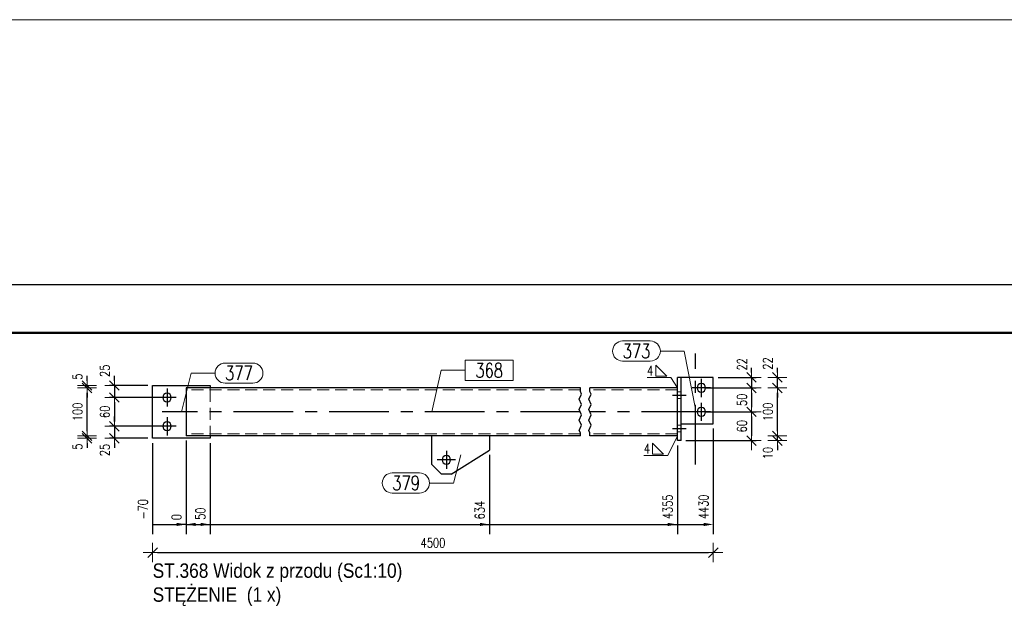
# Model space of a CAD drawing. Header units: millimetres. Extents: x -1005 to 207, y 18226 to 18896.
# Tile 46 of 50: x -284 to -79, y 18753 to 18875. Entities that reach past the tile are written whole.
import ezdxf

# ---------------------------------------------------------------- set-up
doc = ezdxf.new("R2010")
doc.units = ezdxf.units.MM
doc.header["$LTSCALE"] = 10
doc.linetypes.add('HIDDEN', pattern=[0.375, 0.25, -0.125])
doc.linetypes.add('MITTE', pattern=[2, 1.25, -0.25, 0.25, -0.25])
doc.layers.get('Defpoints').update_dxf_attribs({"color": 1})
doc.layers.add('_FORMATKA', color=8, linetype='Continuous', plot=False)
for name, color, linetype, lineweight in [('_RAMKA', 7, 'Continuous', 35), ('PS_DIM', 4, 'Continuous', 13), ('PS_Hidden', 2, 'HIDDEN', 9), ('PS_Pos', 1, 'Continuous', 15), ('PS_Shape', 161, 'Continuous', 30), ('PS_SOLID', 7, 'Continuous', 30), ('PS_TEXT', 3, 'Continuous', 18), ('PS_Weld', 1, 'Continuous', 9)]:
    doc.layers.add(name, color=color, linetype=linetype, lineweight=lineweight)
doc.layers.add('PS_Mid', color=5, linetype='MITTE')
doc.styles.add('gil', font='txt', dxfattribs={"width": 0.9})
doc.styles.add('simplex', font='simplex.shx', dxfattribs={"width": 0.75})
doc.dimstyles.new('1_10_GŁ_DS1-LS10', dxfattribs={"dimtxt": 2, "dimasz": 2, "dimexe": 2, "dimexo": 1, "dimgap": 1, "dimtad": 1, "dimjust": 4, "dimdec": 0, "dimlfac": 10, "dimtxsty": 'simplex', "dimblk1": 'NONE', "dimsah": 1, "dimcen": 2, "dimclrd": 256, "dimclre": 256, "dimclrt": 3, "dimadec": 1, "dimazin": 0, "dimtfac": 1, "dimtdec": 0, "dimtmove": 2, "dimatfit": 3, "dimfxl": 1, "dimarcsym": 0})
doc.dimstyles.new('1_10_PRZ', dxfattribs={"dimtxt": 2, "dimasz": 1, "dimexe": 2, "dimexo": 5, "dimgap": 1, "dimtad": 1, "dimdec": 0, "dimlfac": 10, "dimtxsty": 'simplex', "dimblk": 'dimznak', "dimcen": 2, "dimse1": 1, "dimse2": 1, "dimclrt": 3, "dimadec": 1, "dimazin": 0, "dimtfac": 1, "dimtdec": 0, "dimtix": 1, "dimtmove": 2, "dimatfit": 3, "dimldrblk": 'dim-grot', "dimfxl": 1, "dimarcsym": 0})
doc.dimstyles.new('1_10_PRZ_DS1-LS10', dxfattribs={"dimtxt": 2, "dimasz": 1, "dimexe": 2, "dimexo": 5, "dimgap": 1, "dimtad": 1, "dimdec": 0, "dimlfac": 10, "dimtxsty": 'simplex', "dimblk": 'dimznak', "dimcen": 2, "dimse1": 1, "dimse2": 1, "dimclrt": 3, "dimadec": 1, "dimazin": 0, "dimtfac": 1, "dimtdec": 0, "dimtix": 1, "dimtmove": 2, "dimatfit": 3, "dimldrblk": 'dim-grot', "dimfxl": 1, "dimarcsym": 0})
doc.dimstyles.new('1_10_SC', dxfattribs={"dimtxt": 2, "dimasz": 1, "dimexe": 1, "dimexo": 1, "dimgap": 1, "dimtad": 1, "dimdec": 0, "dimlfac": 10, "dimtxsty": 'simplex', "dimblk": 'dimznak', "dimcen": 2, "dimclrd": 256, "dimclre": 256, "dimclrt": 3, "dimadec": 1, "dimazin": 0, "dimtfac": 1, "dimtdec": 0, "dimtix": 1, "dimtmove": 2, "dimatfit": 3, "dimldrblk": 'dim-grot', "dimfxl": 1, "dimarcsym": 0})

# ---------------------------------------------------------------- blocks, each defined once
blk = doc.blocks.new('dimznak')
at = {"color": 0}
for points in [[(0, 2), (0, -2)], [(-2, 0), (2, 0)]]:
    blk.add_lwpolyline(points, dxfattribs=at)
at = {"color": 2}
blk.add_lwpolyline([(1, 1), (-1, -1)], dxfattribs=at)
blk = doc.blocks.new('*D1455')
at = {"layer": 'Defpoints', "color": 0, "transparency": 16777216}
for p in [(-256.47, 18798.91), (-264.47, 18796.41), (-253.47, 18796.41)]:
    blk.add_point(p, dxfattribs=at)
at = {"layer": 'PS_DIM', "lineweight": -2, "transparency": 16777216}
for p, q in [((-264.47, 18799.91), (-264.47, 18800.91)), ((-257.47, 18798.91), (-265.47, 18798.91)), ((-264.47, 18798.91), (-264.47, 18796.41)), ((-254.47, 18796.41), (-265.47, 18796.41)), ((-264.47, 18795.41), (-264.47, 18794.41))]:
    blk.add_line(p, q, dxfattribs=at)
for p, rotation in [((-264.47, 18798.91), 270), ((-264.47, 18796.41), 90)]:
    blk.add_blockref('dimznak', p, dxfattribs=dict(at, rotation=rotation))
at = {"layer": 'PS_DIM', "color": 3, "transparency": 16777216, "insert": (-266.47, 18801.98), "char_height": 2, "attachment_point": 5, "rotation": 90, "style": 'simplex'}
blk.add_mtext('25', dxfattribs=at)
blk = doc.blocks.new('dim-grot')
blk.add_hatch(color=256).paths.add_polyline_path([(0, 0), (-2, 0.5), (-2, -0.5)])
blk.add_lwpolyline([(0, 0), (-2, 0.5), (-2, -0.5), (0, 0)])
blk = doc.blocks.new('*D1456')
at = {"layer": 'Defpoints', "color": 0, "transparency": 16777216}
for p in [(-253.47, 18796.41), (-264.47, 18790.41), (-252.94, 18790.41)]:
    blk.add_point(p, dxfattribs=at)
at = {"layer": 'PS_DIM', "lineweight": -2, "transparency": 16777216}
for p, q in [((-254.47, 18796.41), (-265.47, 18796.41)), ((-264.47, 18795.41), (-264.47, 18791.41)), ((-253.94, 18790.41), (-265.47, 18790.41))]:
    blk.add_line(p, q, dxfattribs=at)
for p, rotation in [((-264.47, 18796.41), 90), ((-264.47, 18790.41), 270)]:
    blk.add_blockref('dimznak', p, dxfattribs=dict(at, rotation=rotation))
at = {"layer": 'PS_DIM', "color": 3, "transparency": 16777216, "insert": (-266.47, 18793.41), "char_height": 2, "attachment_point": 5, "rotation": 90, "style": 'simplex'}
blk.add_mtext('60', dxfattribs=at)
blk = doc.blocks.new('*D1457')
at = {"layer": 'Defpoints', "color": 0, "transparency": 16777216}
for p in [(-252.94, 18790.41), (-264.47, 18787.91), (-256.47, 18787.91)]:
    blk.add_point(p, dxfattribs=at)
at = {"layer": 'PS_DIM', "lineweight": -2, "transparency": 16777216}
for p, q in [((-264.47, 18791.41), (-264.47, 18792.41)), ((-253.94, 18790.41), (-265.47, 18790.41)), ((-264.47, 18790.41), (-264.47, 18787.91)), ((-257.47, 18787.91), (-265.47, 18787.91)), ((-264.47, 18786.91), (-264.47, 18785.91))]:
    blk.add_line(p, q, dxfattribs=at)
for p, rotation in [((-264.47, 18790.41), 270), ((-264.47, 18787.91), 90)]:
    blk.add_blockref('dimznak', p, dxfattribs=dict(at, rotation=rotation))
at = {"layer": 'PS_DIM', "color": 3, "transparency": 16777216, "insert": (-266.47, 18785.43), "char_height": 2, "attachment_point": 5, "rotation": 90, "style": 'simplex'}
blk.add_mtext('25', dxfattribs=at)
blk = doc.blocks.new('*D1458')
at = {"layer": 'Defpoints', "color": 0, "transparency": 16777216}
for p in [(-270.17, 18788.41), (-249.47, 18788.41), (-244.47, 18787.91)]:
    blk.add_point(p, dxfattribs=at)
at = {"layer": 'PS_DIM', "color": 0, "lineweight": -2, "transparency": 16777216}
for p, q in [((-270.17, 18789.41), (-270.17, 18790.41)), ((-270.17, 18787.91), (-270.17, 18788.41)), ((-270.17, 18786.91), (-270.17, 18785.91))]:
    blk.add_line(p, q, dxfattribs=at)
for p, rotation in [((-270.17, 18788.41), 270), ((-270.17, 18787.91), 90)]:
    blk.add_blockref('dimznak', p, dxfattribs=dict(at, rotation=rotation))
at = {"layer": 'PS_DIM', "color": 3, "transparency": 16777216, "insert": (-272.17, 18786.13), "char_height": 2, "attachment_point": 5, "rotation": 90, "style": 'simplex'}
blk.add_mtext('5', dxfattribs=at)
blk = doc.blocks.new('*D1459')
at = {"layer": 'Defpoints', "color": 0, "transparency": 16777216}
for p in [(-270.17, 18798.41), (-249.47, 18798.41), (-249.47, 18788.41)]:
    blk.add_point(p, dxfattribs=at)
at = {"layer": 'PS_DIM', "color": 0, "lineweight": -2, "transparency": 16777216}
blk.add_line((-270.17, 18789.41), (-270.17, 18797.41), dxfattribs=at)
for p, rotation in [((-270.17, 18798.41), 90), ((-270.17, 18788.41), 270)]:
    blk.add_blockref('dimznak', p, dxfattribs=dict(at, rotation=rotation))
at = {"layer": 'PS_DIM', "color": 3, "transparency": 16777216, "insert": (-272.17, 18793.41), "char_height": 2, "attachment_point": 5, "rotation": 90, "style": 'simplex'}
blk.add_mtext('100', dxfattribs=at)
blk = doc.blocks.new('*D1460')
at = {"layer": 'Defpoints', "color": 0, "transparency": 16777216}
for p in [(-270.17, 18798.91), (-256.47, 18798.91), (-249.47, 18798.41)]:
    blk.add_point(p, dxfattribs=at)
at = {"layer": 'PS_DIM', "color": 0, "lineweight": -2, "transparency": 16777216}
for p, q in [((-270.17, 18799.91), (-270.17, 18800.91)), ((-270.17, 18798.41), (-270.17, 18798.91)), ((-270.17, 18797.41), (-270.17, 18796.41))]:
    blk.add_line(p, q, dxfattribs=at)
for p, rotation in [((-270.17, 18798.91), 270), ((-270.17, 18798.41), 90)]:
    blk.add_blockref('dimznak', p, dxfattribs=dict(at, rotation=rotation))
at = {"layer": 'PS_DIM', "color": 3, "transparency": 16777216, "insert": (-272.17, 18800.76), "char_height": 2, "attachment_point": 5, "rotation": 90, "style": 'simplex'}
blk.add_mtext('5', dxfattribs=at)
blk = doc.blocks.new('*D1467')
at = {"layer": 'Defpoints', "color": 0, "transparency": 16777216}
for p in [(-256.47, 18787.91), (-249.47, 18788.41), (-249.47, 18769.91)]:
    blk.add_point(p, dxfattribs=at)
at = {"layer": 'PS_DIM', "lineweight": -2, "transparency": 16777216}
for p, q in [((-249.47, 18787.41), (-249.47, 18767.91)), ((-256.47, 18786.91), (-256.47, 18767.91)), ((-256.47, 18769.91), (-251.47, 18769.91))]:
    blk.add_line(p, q, dxfattribs=at)
at = {"layer": 'PS_DIM', "transparency": 16777216}
blk.add_solid([(-251.47, 18770.25), (-251.47, 18769.58), (-249.47, 18769.91)], dxfattribs=at)
at = {"layer": 'PS_DIM', "color": 3, "transparency": 16777216, "insert": (-258.49, 18773.08), "char_height": 2, "attachment_point": 5, "rotation": 90, "style": 'simplex'}
blk.add_mtext('-70', dxfattribs=at)
blk = doc.blocks.new('_None')
blk = doc.blocks.new('*D1468')
at = {"layer": 'Defpoints', "color": 0, "transparency": 16777216}
for p in [(-249.47, 18788.41), (-249.47, 18788.41), (-249.47, 18769.91)]:
    blk.add_point(p, dxfattribs=at)
at = {"layer": 'PS_DIM', "lineweight": -2, "transparency": 16777216}
for p, q in [((-249.47, 18787.41), (-249.47, 18767.91)), ((-249.47, 18787.41), (-249.47, 18767.91)), ((-249.47, 18769.91), (-251.47, 18769.91)), ((-247.47, 18769.91), (-245.47, 18769.91))]:
    blk.add_line(p, q, dxfattribs=at)
at = {"layer": 'PS_DIM', "transparency": 16777216}
blk.add_solid([(-247.47, 18770.25), (-247.47, 18769.58), (-249.47, 18769.91)], dxfattribs=at)
at = {"layer": 'PS_DIM', "color": 3, "transparency": 16777216, "insert": (-251.49, 18771.43), "char_height": 2, "attachment_point": 5, "rotation": 90, "style": 'simplex'}
blk.add_mtext('0', dxfattribs=at)
blk = doc.blocks.new('*D1469')
at = {"layer": 'Defpoints', "color": 0, "transparency": 16777216}
for p in [(-249.47, 18788.41), (-244.47, 18787.91), (-244.47, 18769.91)]:
    blk.add_point(p, dxfattribs=at)
at = {"layer": 'PS_DIM', "lineweight": -2, "transparency": 16777216}
for p, q in [((-249.47, 18787.41), (-249.47, 18767.91)), ((-244.47, 18786.91), (-244.47, 18767.91)), ((-249.47, 18769.91), (-246.47, 18769.91))]:
    blk.add_line(p, q, dxfattribs=at)
at = {"layer": 'PS_DIM', "transparency": 16777216}
blk.add_solid([(-246.47, 18770.25), (-246.47, 18769.58), (-244.47, 18769.91)], dxfattribs=at)
at = {"layer": 'PS_DIM', "color": 3, "transparency": 16777216, "insert": (-246.49, 18772.15), "char_height": 2, "attachment_point": 5, "rotation": 90, "style": 'simplex'}
blk.add_mtext('50', dxfattribs=at)
blk = doc.blocks.new('*D1470')
at = {"layer": 'Defpoints', "color": 0, "transparency": 16777216}
for p in [(-249.47, 18788.41), (-186.11, 18785.41), (-186.11, 18769.91)]:
    blk.add_point(p, dxfattribs=at)
at = {"layer": 'PS_DIM', "lineweight": -2, "transparency": 16777216}
for p, q in [((-249.47, 18787.41), (-249.47, 18767.91)), ((-186.11, 18784.41), (-186.11, 18767.91)), ((-249.47, 18769.91), (-188.11, 18769.91))]:
    blk.add_line(p, q, dxfattribs=at)
at = {"layer": 'PS_DIM', "transparency": 16777216}
blk.add_solid([(-188.11, 18770.25), (-188.11, 18769.58), (-186.11, 18769.91)], dxfattribs=at)
at = {"layer": 'PS_DIM', "color": 3, "transparency": 16777216, "insert": (-188.13, 18772.9), "char_height": 2, "attachment_point": 5, "rotation": 90, "style": 'simplex'}
blk.add_mtext('634', dxfattribs=at)
blk = doc.blocks.new('*D1471')
at = {"layer": 'Defpoints', "color": 0, "transparency": 16777216}
for p in [(-249.47, 18788.41), (-146.85, 18787.41), (-146.85, 18769.91)]:
    blk.add_point(p, dxfattribs=at)
at = {"layer": 'PS_DIM', "lineweight": -2, "transparency": 16777216}
for p, q in [((-249.47, 18787.41), (-249.47, 18767.91)), ((-146.85, 18786.41), (-146.85, 18767.91)), ((-249.47, 18769.91), (-148.85, 18769.91))]:
    blk.add_line(p, q, dxfattribs=at)
at = {"layer": 'PS_DIM', "transparency": 16777216}
blk.add_solid([(-148.85, 18770.25), (-148.85, 18769.58), (-146.85, 18769.91)], dxfattribs=at)
at = {"layer": 'PS_DIM', "color": 3, "transparency": 16777216, "insert": (-148.87, 18773.58), "char_height": 2, "attachment_point": 5, "rotation": 90, "style": 'simplex'}
blk.add_mtext('4355', dxfattribs=at)
blk = doc.blocks.new('*D1472')
at = {"layer": 'Defpoints', "color": 0, "transparency": 16777216}
for p in [(-139.35, 18790.91), (-249.47, 18788.41), (-139.35, 18769.91)]:
    blk.add_point(p, dxfattribs=at)
at = {"layer": 'PS_DIM', "lineweight": -2, "transparency": 16777216}
for p, q in [((-139.35, 18789.91), (-139.35, 18767.91)), ((-249.47, 18787.41), (-249.47, 18767.91)), ((-249.47, 18769.91), (-141.35, 18769.91))]:
    blk.add_line(p, q, dxfattribs=at)
at = {"layer": 'PS_DIM', "transparency": 16777216}
blk.add_solid([(-141.35, 18770.25), (-141.35, 18769.58), (-139.35, 18769.91)], dxfattribs=at)
at = {"layer": 'PS_DIM', "color": 3, "transparency": 16777216, "insert": (-141.37, 18773.58), "char_height": 2, "attachment_point": 5, "rotation": 90, "style": 'simplex'}
blk.add_mtext('4430', dxfattribs=at)
blk = doc.blocks.new('*D1473')
at = {"layer": 'Defpoints', "color": 0, "transparency": 16777216}
for p in [(-139.35, 18800.61), (-141.85, 18798.41), (-131.35, 18798.41)]:
    blk.add_point(p, dxfattribs=at)
at = {"layer": 'PS_DIM', "lineweight": -2, "transparency": 16777216}
for p, q in [((-131.35, 18801.61), (-131.35, 18802.61)), ((-138.35, 18800.61), (-130.35, 18800.61)), ((-131.35, 18800.61), (-131.35, 18798.41)), ((-140.85, 18798.41), (-130.35, 18798.41)), ((-131.35, 18797.41), (-131.35, 18796.41))]:
    blk.add_line(p, q, dxfattribs=at)
for p, rotation in [((-131.35, 18800.61), 270), ((-131.35, 18798.41), 90)]:
    blk.add_blockref('dimznak', p, dxfattribs=dict(at, rotation=rotation))
at = {"layer": 'PS_DIM', "color": 3, "transparency": 16777216, "insert": (-133.35, 18803.33), "char_height": 2, "attachment_point": 5, "rotation": 90, "style": 'simplex'}
blk.add_mtext('22', dxfattribs=at)
blk = doc.blocks.new('*D1474')
at = {"layer": 'Defpoints', "color": 0, "transparency": 16777216}
for p in [(-141.85, 18798.41), (-141.85, 18793.41), (-131.35, 18793.41)]:
    blk.add_point(p, dxfattribs=at)
at = {"layer": 'PS_DIM', "lineweight": -2, "transparency": 16777216}
for p, q in [((-140.85, 18798.41), (-130.35, 18798.41)), ((-131.35, 18797.41), (-131.35, 18794.41)), ((-140.85, 18793.41), (-130.35, 18793.41))]:
    blk.add_line(p, q, dxfattribs=at)
for p, rotation in [((-131.35, 18798.41), 90), ((-131.35, 18793.41), 270)]:
    blk.add_blockref('dimznak', p, dxfattribs=dict(at, rotation=rotation))
at = {"layer": 'PS_DIM', "color": 3, "transparency": 16777216, "insert": (-133.35, 18795.91), "char_height": 2, "attachment_point": 5, "rotation": 90, "style": 'simplex'}
blk.add_mtext('50', dxfattribs=at)
blk = doc.blocks.new('*D1475')
at = {"layer": 'Defpoints', "color": 0, "transparency": 16777216}
for p in [(-141.85, 18793.41), (-146.05, 18787.41), (-131.35, 18787.41)]:
    blk.add_point(p, dxfattribs=at)
at = {"layer": 'PS_DIM', "lineweight": -2, "transparency": 16777216}
for p, q in [((-140.85, 18793.41), (-130.35, 18793.41)), ((-131.35, 18792.41), (-131.35, 18788.41)), ((-145.05, 18787.41), (-130.35, 18787.41))]:
    blk.add_line(p, q, dxfattribs=at)
for p, rotation in [((-131.35, 18793.41), 90), ((-131.35, 18787.41), 270)]:
    blk.add_blockref('dimznak', p, dxfattribs=dict(at, rotation=rotation))
at = {"layer": 'PS_DIM', "color": 3, "transparency": 16777216, "insert": (-133.35, 18790.41), "char_height": 2, "attachment_point": 5, "rotation": 90, "style": 'simplex'}
blk.add_mtext('60', dxfattribs=at)
blk = doc.blocks.new('*D1476')
at = {"layer": 'Defpoints', "color": 0, "transparency": 16777216}
for p in [(-146.85, 18788.41), (-146.85, 18787.41), (-125.95, 18788.41)]:
    blk.add_point(p, dxfattribs=at)
at = {"layer": 'PS_DIM', "color": 0, "lineweight": -2, "transparency": 16777216}
for p, q in [((-125.95, 18789.41), (-125.95, 18790.41)), ((-125.95, 18787.41), (-125.95, 18788.41)), ((-125.95, 18786.41), (-125.95, 18785.41))]:
    blk.add_line(p, q, dxfattribs=at)
for p, rotation in [((-125.95, 18788.41), 270), ((-125.95, 18787.41), 90)]:
    blk.add_blockref('dimznak', p, dxfattribs=dict(at, rotation=rotation))
at = {"layer": 'PS_DIM', "color": 3, "transparency": 16777216, "insert": (-127.95, 18784.81), "char_height": 2, "attachment_point": 5, "rotation": 90, "style": 'simplex'}
blk.add_mtext('10', dxfattribs=at)
blk = doc.blocks.new('*D1477')
at = {"layer": 'Defpoints', "color": 0, "transparency": 16777216}
for p in [(-146.85, 18798.41), (-125.95, 18798.41), (-146.85, 18788.41)]:
    blk.add_point(p, dxfattribs=at)
at = {"layer": 'PS_DIM', "color": 0, "lineweight": -2, "transparency": 16777216}
blk.add_line((-125.95, 18789.41), (-125.95, 18797.41), dxfattribs=at)
for p, rotation in [((-125.95, 18798.41), 90), ((-125.95, 18788.41), 270)]:
    blk.add_blockref('dimznak', p, dxfattribs=dict(at, rotation=rotation))
at = {"layer": 'PS_DIM', "color": 3, "transparency": 16777216, "insert": (-127.95, 18793.41), "char_height": 2, "attachment_point": 5, "rotation": 90, "style": 'simplex'}
blk.add_mtext('100', dxfattribs=at)
blk = doc.blocks.new('*D1478')
at = {"layer": 'Defpoints', "color": 0, "transparency": 16777216}
for p in [(-146.85, 18800.61), (-125.95, 18800.61), (-146.85, 18798.41)]:
    blk.add_point(p, dxfattribs=at)
at = {"layer": 'PS_DIM', "color": 0, "lineweight": -2, "transparency": 16777216}
for p, q in [((-125.95, 18801.61), (-125.95, 18802.61)), ((-125.95, 18798.41), (-125.95, 18800.61)), ((-125.95, 18797.41), (-125.95, 18796.41))]:
    blk.add_line(p, q, dxfattribs=at)
for p, rotation in [((-125.95, 18800.61), 270), ((-125.95, 18798.41), 90)]:
    blk.add_blockref('dimznak', p, dxfattribs=dict(at, rotation=rotation))
at = {"layer": 'PS_DIM', "color": 3, "transparency": 16777216, "insert": (-127.95, 18803.5), "char_height": 2, "attachment_point": 5, "rotation": 90, "style": 'simplex'}
blk.add_mtext('22', dxfattribs=at)
blk = doc.blocks.new('*D1485')
at = {"layer": 'Defpoints', "color": 0, "transparency": 16777216}
for p in [(-139.35, 18790.91), (-256.47, 18787.91), (-139.35, 18764.04)]:
    blk.add_point(p, dxfattribs=at)
at = {"layer": 'PS_DIM', "color": 0, "lineweight": -2, "transparency": 16777216}
blk.add_line((-255.47, 18764.04), (-140.35, 18764.04), dxfattribs=at)
at = {"layer": 'PS_DIM', "color": 0, "lineweight": -2, "transparency": 16777216, "rotation": 180}
blk.add_blockref('dimznak', (-256.47, 18764.04), dxfattribs=at)
at = {"layer": 'PS_DIM', "color": 0, "lineweight": -2, "transparency": 16777216}
blk.add_blockref('dimznak', (-139.35, 18764.04), dxfattribs=at)
at = {"layer": 'PS_DIM', "color": 3, "transparency": 16777216, "insert": (-197.91, 18766.08), "char_height": 2, "attachment_point": 5, "style": 'simplex'}
blk.add_mtext('4500', dxfattribs=at)
blk = doc.blocks.new('*D1587')
at = {"color": 252, "lineweight": -2, "transparency": 16777216}
blk.add_line((-1197, 649.33), (-3, 649.33), dxfattribs=at)
at = {"layer": 'Defpoints', "color": 0, "transparency": 16777216}
for p in [(0, 649.33), (-1200, 594), (0, 594)]:
    blk.add_point(p, dxfattribs=at)
at = {"color": 252, "lineweight": -2, "transparency": 16777216, "xscale": 3, "yscale": 3, "zscale": 3, "rotation": 180}
blk.add_blockref('dimznak', (-1200, 649.33), dxfattribs=at)
at = {"color": 252, "lineweight": -2, "transparency": 16777216, "xscale": 3, "yscale": 3, "zscale": 3}
blk.add_blockref('dimznak', (0, 649.33), dxfattribs=at)
at = {"color": 252, "transparency": 16777216, "insert": (-600, 659.83), "char_height": 15, "attachment_point": 5, "style": 'simplex'}
blk.add_mtext('1200', dxfattribs=at)
blk = doc.blocks.new('*X721')
at = {"color": 1}
for p, q in [((-428.02, 18352.99), (-427.56, 18354.08)), ((-427.79, 18354.62), (-427.79, 18355.36)), ((-427.56, 18354.08), (-427.79, 18354.62)), ((-426.02, 18352.99), (-425.56, 18354.08)), ((-425.79, 18354.62), (-425.79, 18355.36)), ((-425.56, 18354.08), (-425.79, 18354.62)), ((-427.56, 18351.91), (-428.02, 18352.99)), ((-428.02, 18350.83), (-427.56, 18351.91)), ((-425.56, 18351.91), (-426.02, 18352.99)), ((-426.02, 18350.83), (-425.56, 18351.91)), ((-427.56, 18349.74), (-428.02, 18350.83)), ((-428.02, 18348.66), (-427.56, 18349.74)), ((-425.56, 18349.74), (-426.02, 18350.83)), ((-426.02, 18348.66), (-425.56, 18349.74)), ((-427.56, 18347.58), (-428.02, 18348.66)), ((-428.02, 18346.49), (-427.56, 18347.58)), ((-425.56, 18347.58), (-426.02, 18348.66)), ((-426.02, 18346.49), (-425.56, 18347.58)), ((-427.79, 18345.95), (-428.02, 18346.49)), ((-427.79, 18345.36), (-427.79, 18345.95)), ((-425.79, 18345.95), (-426.02, 18346.49)), ((-425.79, 18345.36), (-425.79, 18345.95))]:
    blk.add_line(p, q, dxfattribs=at)
at = {"layer": 'PS_Hidden', "color": 2, "linetype": 'HIDDEN'}
for p, q in [((-427.79, 18354.96), (-510.15, 18354.96)), ((-505.15, 18355.36), (-505.15, 18354.96)), ((-505.15, 18354.96), (-505.15, 18345.76)), ((-407.52, 18354.96), (-425.79, 18354.96)), ((-406.72, 18354.56), (-407.52, 18354.56)), ((-406.72, 18353.16), (-407.52, 18353.16)), ((-406.72, 18347.56), (-407.52, 18347.56)), ((-427.79, 18345.76), (-510.15, 18345.76)), ((-505.15, 18345.76), (-505.15, 18345.36)), ((-407.52, 18345.76), (-425.79, 18345.76)), ((-406.72, 18346.16), (-407.52, 18346.16))]:
    blk.add_line(p, q, dxfattribs=at)
at = {"layer": 'PS_Mid', "color": 5, "linetype": 'MITTE'}
for p, q in [((-403.77, 18339.36), (-403.77, 18362.56)), ((-402.52, 18357.26), (-402.52, 18353.46)), ((-512.25, 18353.36), (-516.05, 18353.36)), ((-514.15, 18355.26), (-514.15, 18351.46)), ((-408.52, 18353.86), (-405.72, 18353.86)), ((-408.52, 18353.86), (-405.72, 18353.86)), ((-400.62, 18355.36), (-404.42, 18355.36)), ((-402.52, 18352.26), (-402.52, 18348.46)), ((-427.79, 18350.36), (-515.15, 18350.36)), ((-514.15, 18349.26), (-514.15, 18345.46)), ((-402.52, 18350.36), (-425.79, 18350.36)), ((-400.62, 18350.36), (-404.42, 18350.36)), ((-512.25, 18347.36), (-516.05, 18347.36)), ((-408.52, 18346.86), (-405.72, 18346.86)), ((-408.52, 18346.86), (-405.72, 18346.86)), ((-455.79, 18342.26), (-455.79, 18338.46)), ((-453.89, 18340.36), (-457.69, 18340.36))]:
    blk.add_line(p, q, dxfattribs=at)
at = {"layer": 'PS_SOLID', "color": 7, "linetype": 'Continuous'}
for p, q in [((-407.52, 18344.36), (-407.52, 18357.56)), ((-406.72, 18357.56), (-407.52, 18357.56)), ((-400.02, 18357.56), (-406.72, 18357.56)), ((-406.72, 18344.36), (-406.72, 18357.56)), ((-400.02, 18347.86), (-400.02, 18357.56)), ((-517.15, 18355.86), (-505.15, 18355.86)), ((-517.15, 18344.86), (-517.15, 18355.86)), ((-505.15, 18355.86), (-505.15, 18355.36)), ((-510.15, 18355.36), (-510.15, 18345.36)), ((-427.79, 18355.36), (-510.15, 18355.36)), ((-407.52, 18355.36), (-425.79, 18355.36)), ((-407.52, 18345.36), (-407.52, 18355.36)), ((-406.72, 18347.86), (-400.02, 18347.86)), ((-427.79, 18345.36), (-510.15, 18345.36)), ((-505.15, 18345.36), (-505.15, 18344.86)), ((-458.79, 18339.36), (-458.79, 18345.36)), ((-446.79, 18345.36), (-446.79, 18342.36)), ((-407.52, 18345.36), (-425.79, 18345.36)), ((-505.15, 18344.86), (-517.15, 18344.86)), ((-406.72, 18344.36), (-407.52, 18344.36)), ((-454.79, 18337.36), (-446.79, 18342.36)), ((-458.79, 18339.36), (-456.79, 18337.36)), ((-454.79, 18337.36), (-456.79, 18337.36))]:
    blk.add_line(p, q, dxfattribs=at)
at = {"layer": 'PS_SOLID', "color": 7, "extrusion": (0, 0, -1)}
for centre in [(402.52, 18355.36), (514.15, 18353.36), (402.52, 18350.36), (514.15, 18347.36), (455.79, 18340.36)]:
    blk.add_circle(centre, 0.9, dxfattribs=at)
blk = doc.blocks.new('*X722')
at = {"color": 1}
for p, q in [((-441.85, 18361.13), (-451.84, 18361.13)), ((-451.84, 18361.13), (-451.84, 18356.93)), ((-441.85, 18356.93), (-441.85, 18361.13)), ((-458.83, 18350.36), (-456.84, 18359.03)), ((-456.84, 18359.03), (-451.84, 18359.03)), ((-451.84, 18356.93), (-441.85, 18356.93))]:
    blk.add_line(p, q, dxfattribs=at)
at = {"color": 30, "style": 'simplex', "width": 0.75}
blk.add_text('368', height=3, dxfattribs=at).set_placement((-449.74, 18357.53))
blk = doc.blocks.new('*X723')
at = {"color": 1}
for p, q in [((-452.79, 18341.36), (-454.31, 18335.51)), ((-467.09, 18337.61), (-461.41, 18337.61)), ((-459.31, 18335.51), (-454.31, 18335.51)), ((-467.09, 18333.41), (-461.41, 18333.41))]:
    blk.add_line(p, q, dxfattribs=at)
for centre, start, end in [((-467.09, 18335.51), 90, 270), ((-461.41, 18335.51), 270, 90)]:
    blk.add_arc(centre, 2.1, start, end, dxfattribs=at)
at = {"color": 30, "style": 'simplex', "width": 0.75}
blk.add_text('379', height=3, dxfattribs=at).set_placement((-467.09, 18334.01))
blk = doc.blocks.new('*X724')
at = {"color": 1}
for p, q in [((-502.01, 18360.55), (-496.22, 18360.55)), ((-511.15, 18350.36), (-509.11, 18358.45)), ((-509.11, 18358.45), (-504.11, 18358.45)), ((-502.01, 18356.35), (-496.22, 18356.35))]:
    blk.add_line(p, q, dxfattribs=at)
for centre, start, end in [((-502.01, 18358.45), 90, 270), ((-496.22, 18358.45), 270, 90)]:
    blk.add_arc(centre, 2.1, start, end, dxfattribs=at)
at = {"color": 30, "style": 'simplex', "width": 0.75}
blk.add_text('377', height=3, dxfattribs=at).set_placement((-502.01, 18356.95))
blk = doc.blocks.new('*X725')
at = {"color": 1}
for p, q in [((-418.96, 18365.15), (-413.18, 18365.15)), ((-411.08, 18363.05), (-406.08, 18363.05)), ((-403.77, 18350.96), (-406.08, 18363.05)), ((-418.96, 18360.95), (-413.18, 18360.95))]:
    blk.add_line(p, q, dxfattribs=at)
for centre, start, end in [((-418.96, 18363.05), 90, 270), ((-413.18, 18363.05), 270, 90)]:
    blk.add_arc(centre, 2.1, start, end, dxfattribs=at)
at = {"color": 30, "style": 'simplex', "width": 0.75}
blk.add_text('373', height=3, dxfattribs=at).set_placement((-418.96, 18361.55))
blk = doc.blocks.new('*X726')
at = {"color": 3, "style": 'gil', "width": 0.9}
for s, p in [('ST.368 Widok z przodu (Sc1:10)', (-517.15, 18315.72)), ('STĘŻENIE  (1 x)', (-517.15, 18310.72))]:
    blk.add_text(s, height=3, dxfattribs=at).set_placement(p)
blk = doc.blocks.new('*X797')
at = {"color": 3}
for p, q in [((-409.73, 18357.78), (-412.03, 18360.08)), ((-412.03, 18360.08), (-412.03, 18357.78)), ((-412.03, 18357.78), (-409.73, 18357.78))]:
    blk.add_line(p, q, dxfattribs=at)
at = {"color": 9}
for p in [(-413.87, 18357.55), (-407.52, 18355.36)]:
    blk.add_line(p, (-408.87, 18357.55), dxfattribs=at)
at = {"color": 2, "style": 'simplex', "width": 0.75}
blk.add_text('4', height=2, dxfattribs=at).set_placement((-413.87, 18357.95))
blk = doc.blocks.new('*X798')
at = {"color": 9}
for p in [(-407.52, 18345.36), (-414.54, 18341.28)]:
    blk.add_line(p, (-409.54, 18341.28), dxfattribs=at)
at = {"color": 3}
for p, q in [((-410.4, 18341.51), (-412.7, 18343.81)), ((-412.7, 18343.81), (-412.7, 18341.51)), ((-412.7, 18341.51), (-410.4, 18341.51))]:
    blk.add_line(p, q, dxfattribs=at)
at = {"color": 2, "style": 'simplex', "width": 0.75}
blk.add_text('4', height=2, dxfattribs=at).set_placement((-414.54, 18341.68))
blk = doc.blocks.new('*U16')
at = {"layer": '_FORMATKA', "lineweight": -3}
blk.add_lwpolyline([(-1200, 0), (0, 0), (0, 594), (-1200, 594)], close=True, dxfattribs=at)
at = {"layer": '_RAMKA', "lineweight": -3, "const_width": 0.5}
blk.add_lwpolyline([(-1170, 10), (-10, 10), (-10, 584), (-1170, 584)], close=True, dxfattribs=at)
dim = blk.add_linear_dim(base=(0, 649.33), p1=(-1200, 594), p2=(0, 594), dimstyle='1_10_PRZ', override={"dimscale": 3, "dimtxt": 5, "dimlfac": 1, "dimclrd": 252, "dimclrt": 252})
dim.commit()
dim.dimension.update_dxf_attribs({"geometry": '*D1587', "text_midpoint": (-600, 659.83)})

msp = doc.modelspace()

# ---------------------------------------------------------------- block references
at = {"layer": 'PS_DIM'}
msp.add_blockref('*U16', (200.59, 18225.93), dxfattribs=at)
at = {"layer": 'PS_Pos'}
for name in ['*X725', '*X722', '*X724', '*X723']:
    msp.add_blockref(name, (260.68, 443.05), dxfattribs=at)
at = {"layer": 'PS_Shape', "color": 40}
msp.add_blockref('*X721', (260.68, 443.05), dxfattribs=at)
at = {"layer": 'PS_TEXT'}
msp.add_blockref('*X726', (260.68, 443.05), dxfattribs=at)
at = {"layer": 'PS_Weld'}
for name in ['*X797', '*X798']:
    msp.add_blockref(name, (260.68, 443.05), dxfattribs=at)

# ---------------------------------------------------------------- dimensions: what is measured, and where the dimension line sits
at = {"layer": 'PS_DIM'}
for base, p1, p2, dimstyle, picture, middle in [((-125.95, 18800.61), (-146.85, 18798.41), (-146.85, 18800.61), '1_10_PRZ', '*D1478', (-127.95, 18803.5)), ((-131.35, 18798.41), (-139.35, 18800.61), (-141.85, 18798.41), '1_10_SC', '*D1473', (-133.35, 18803.33)), ((-264.47, 18796.41), (-256.47, 18798.91), (-253.47, 18796.41), '1_10_SC', '*D1455', (-266.47, 18801.98)), ((-270.17, 18798.91), (-249.47, 18798.41), (-256.47, 18798.91), '1_10_PRZ', '*D1460', (-272.17, 18800.76)), ((-264.47, 18787.91), (-252.94, 18790.41), (-256.47, 18787.91), '1_10_SC', '*D1457', (-266.47, 18785.43)), ((-270.17, 18788.41), (-244.47, 18787.91), (-249.47, 18788.41), '1_10_PRZ', '*D1458', (-272.17, 18786.13)), ((-125.95, 18788.41), (-146.85, 18787.41), (-146.85, 18788.41), '1_10_PRZ', '*D1476', (-127.95, 18784.81))]:
    dim = msp.add_linear_dim(base=base, p1=p1, p2=p2, angle=90, dimstyle=dimstyle, dxfattribs=at)
    dim.commit()
    dim.dimension.update_dxf_attribs({"geometry": picture, "text_midpoint": middle, "dimtype": 160})
for base, p1, p2, dimstyle, picture, middle in [((-270.17, 18798.41), (-249.47, 18788.41), (-249.47, 18798.41), '1_10_PRZ', '*D1459', (-272.17, 18793.41)), ((-125.95, 18798.41), (-146.85, 18788.41), (-146.85, 18798.41), '1_10_PRZ', '*D1477', (-127.95, 18793.41)), ((-131.35, 18793.41), (-141.85, 18798.41), (-141.85, 18793.41), '1_10_SC', '*D1474', (-133.35, 18795.91)), ((-264.47, 18790.41), (-253.47, 18796.41), (-252.94, 18790.41), '1_10_SC', '*D1456', (-266.47, 18793.41)), ((-131.35, 18787.41), (-141.85, 18793.41), (-146.05, 18787.41), '1_10_SC', '*D1475', (-133.35, 18790.41))]:
    dim = msp.add_linear_dim(base=base, p1=p1, p2=p2, angle=90, dimstyle=dimstyle, dxfattribs=at)
    dim.commit()
    dim.dimension.update_dxf_attribs({"geometry": picture, "text_midpoint": middle})
dim = msp.add_linear_dim(base=(-139.35, 18764.04), p1=(-256.47, 18787.91), p2=(-139.35, 18790.91), text='4500', dimstyle='1_10_PRZ_DS1-LS10', dxfattribs=at)
dim.commit()
dim.dimension.update_dxf_attribs({"geometry": '*D1485', "text_midpoint": (-197.91, 18766.08), "dimtype": 160})
for base, p1, p2, text, picture, middle in [((-139.35, 18769.91), (-249.47, 18788.41), (-139.35, 18790.91), '4430', '*D1472', (-141.37, 18773.58)), ((-249.47, 18769.91), (-256.47, 18787.91), (-249.47, 18788.41), '-70', '*D1467', (-258.49, 18773.08)), ((-249.47, 18769.91), (-249.47, 18788.41), (-249.47, 18788.41), '0', '*D1468', (-251.49, 18771.43)), ((-146.85, 18769.91), (-249.47, 18788.41), (-146.85, 18787.41), '4355', '*D1471', (-148.87, 18773.58))]:
    dim = msp.add_linear_dim(base=base, p1=p1, p2=p2, text=text, dimstyle='1_10_GŁ_DS1-LS10', dxfattribs=at)
    dim.commit()
    dim.dimension.update_dxf_attribs({"geometry": picture, "text_midpoint": middle, "dimtype": 160, "text_rotation": 90})
for base, p2, picture, middle in [((-244.47, 18769.91), (-244.47, 18787.91), '*D1469', (-246.49, 18772.15)), ((-186.11, 18769.91), (-186.11, 18785.41), '*D1470', (-188.13, 18772.9))]:
    dim = msp.add_linear_dim(base=base, p1=(-249.47, 18788.41), p2=p2, dimstyle='1_10_GŁ_DS1-LS10', dxfattribs=at)
    dim.commit()
    dim.dimension.update_dxf_attribs({"geometry": picture, "text_midpoint": middle, "dimtype": 160, "text_rotation": 90})

doc.saveas('drawing.dxf')
